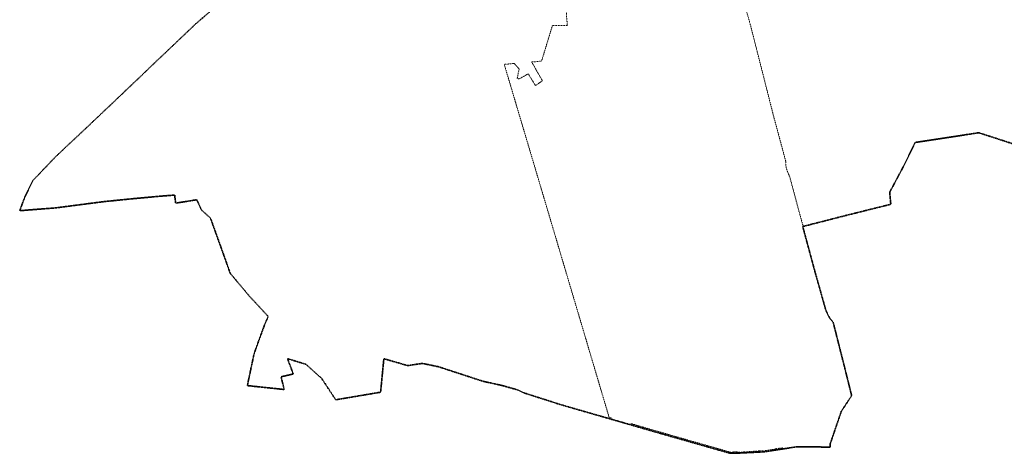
# Model space of a CAD drawing. Header units: metres. Extents: x 8440716 to 8446743, y 5883760 to 5887966.
# Tile 1 of 256: x 8440716 to 8444045, y 5883760 to 5885225. Entities that reach past the tile are written whole.
import ezdxf

# ---------------------------------------------------------------- set-up
doc = ezdxf.new("R2010")
doc.units = ezdxf.units.M
doc.header["$MEASUREMENT"] = 0
doc.linetypes.add('0.5_0.5', pattern=[1, 0.5, -0.5])
doc.linetypes.add('1.5_1.0', pattern=[2.5, 1.5, -1])
doc.layers.add('216-obręb ewidencyjny', color=253, linetype='CONTINUOUS')
doc.layers.add('218-kontur użytku gruntowego', color=253, linetype='CONTINUOUS')

msp = doc.modelspace()

# ---------------------------------------------------------------- linework, layer by layer
at = {"layer": '216-obręb ewidencyjny', "color": 253, "linetype": '1.5_1.0', "lineweight": 35, "flags": 128}
msp.add_lwpolyline([(8441028.68, 5884942.11), (8440936.55, 5884855.07), (8440835.74, 5884760.41), (8440829.11, 5884753.45), (8440759.84, 5884680.64), (8440733.61, 5884626.88), (8440715.78, 5884579.58), (8440720.22, 5884579.92), (8440723.56, 5884580.18), (8440749.71, 5884582.2), (8440769.68, 5884583.75), (8440788.74, 5884585.22), (8440807.81, 5884586.7), (8440826.87, 5884588.17), (8440838, 5884589.03), (8440845.81, 5884590.04), (8440864.66, 5884592.49), (8440883.5, 5884594.94), (8440902.34, 5884597.38), (8440921.17, 5884599.82), (8440940.01, 5884602.27), (8440959.85, 5884604.84), (8440974.54, 5884606.75), (8440996.68, 5884609.62), (8441002.58, 5884610.39), (8441011.53, 5884611.28), (8441095.15, 5884619.64), (8441155.22, 5884625.15), (8441192.9, 5884628.61), (8441220.79, 5884630.81), (8441231.88, 5884631.68), (8441239.78, 5884632.3), (8441239.92, 5884631.14), (8441240.54, 5884625.8), (8441242.98, 5884604.95), (8441279.92, 5884610.9), (8441280.84, 5884611.05), (8441314.62, 5884616.49), (8441324.35, 5884594.98), (8441326.25, 5884590.79), (8441330.28, 5884581.88), (8441360.83, 5884554.56), (8441428.01, 5884367.38), (8441495.06, 5884287.83), (8441556.05, 5884222.31), (8441542.97, 5884192.3), (8441508.41, 5884096.75), (8441487.17, 5883996.98), (8441486.34, 5883988.56), (8441610.2, 5883975.46), (8441607.65, 5883985.59), (8441604.3, 5883998.91), (8441599.43, 5884018.26), (8441632.41, 5884025.94), (8441633.4, 5884026.17), (8441637.3, 5884027.08), (8441640.65, 5884027.86), (8441636.48, 5884039.05), (8441625.77, 5884067.77), (8441621.34, 5884079.64), (8441684.08, 5884060.44), (8441736.89, 5884012.71), (8441784.29, 5883940.74), (8441936, 5883966.35), (8441937.31, 5883979.75), (8441945.67, 5884065.59), (8441947.03, 5884079.59), (8441966.25, 5884073.96), (8441969.58, 5884072.98), (8442016.64, 5884059.32), (8442027.43, 5884056.19), (8442065.18, 5884061.92), (8442076.73, 5884063.68), (8442130.64, 5884052.67), (8442131.42, 5884052.51), (8442179.65, 5884036.73), (8442282.16, 5884003.2), (8442345.46, 5883989.35), (8442347.7, 5883988.72), (8442364.7, 5883983.93), (8442399.77, 5883974.05), (8442419.01, 5883964.6), (8442545.15, 5883924.23), (8442710.04, 5883876.74), (8442716.11, 5883874.99), (8442780.8, 5883856.36), (8442917.62, 5883816.95), (8443113.85, 5883761.08), (8443134.79, 5883760), (8443232.58, 5883764.93), (8443292.03, 5883774.1), (8443344.73, 5883782.22), (8443456.51, 5883780.87), (8443456.38, 5883792.68), (8443461.85, 5883808.72), (8443470.28, 5883833.44), (8443478.75, 5883858.3), (8443488.12, 5883885.77), (8443493.5, 5883901.54), (8443505.64, 5883919.91), (8443528.63, 5883954.76), (8443527.04, 5883961.12), (8443507.14, 5884040.72), (8443505.36, 5884048.02), (8443501.67, 5884062.4), (8443498.93, 5884073.31), (8443496.14, 5884084.21), (8443489.63, 5884109.89), (8443484.71, 5884129.28), (8443482.73, 5884137.13), (8443479.8, 5884148.67), (8443474.63, 5884169.03), (8443466.05, 5884202.95), (8443454.97, 5884215.77), (8443446.26, 5884232.17), (8443440.59, 5884245.75), (8443406.03, 5884368.15), (8443363.23, 5884525.93), (8443364.73, 5884526.31), (8443378.75, 5884529.91), (8443379.7, 5884530.16), (8443382.59, 5884530.9), (8443427.77, 5884542.54), (8443476.19, 5884555.02), (8443493.36, 5884559.44), (8443495.57, 5884559.99), (8443514.96, 5884564.82), (8443534.38, 5884569.65), (8443553.79, 5884574.49), (8443573.19, 5884579.32), (8443592.59, 5884584.15), (8443612, 5884588.99), (8443631.41, 5884593.82), (8443661.1, 5884601.22), (8443657.61, 5884636.41), (8443657.11, 5884641.55), (8443700.28, 5884722.58), (8443704.65, 5884730.83), (8443743.14, 5884809.91), (8443958.52, 5884842.73), (8443968.6, 5884839.47), (8444087.7, 5884800.92), (8444094.49, 5884798.76), (8444173.09, 5884773.59), (8444277.17, 5884741.47), (8444285.26, 5884738.96), (8444369.03, 5884662.82), (8444437.67, 5884600.52), (8444448.56, 5884590.64), (8444464.16, 5884576.48), (8444483.23, 5884555.16), (8444521.08, 5884512.65), (8444544.83, 5884486), (8444555.93, 5884473.87), (8444599.28, 5884484.9), (8444623.89, 5884491.2), (8444649.59, 5884497.78), (8444664.09, 5884501.46), (8444704.06, 5884511.86), (8444750.05, 5884523.67), (8444778.18, 5884530.8), (8444804.48, 5884537.56), (8444826.71, 5884543.14), (8444891.49, 5884559.38), (8444910.44, 5884564.13), (8444929.36, 5884568.87), (8444948.71, 5884573.72), (8444981.13, 5884581.99), (8445005.56, 5884588.21), (8445049.21, 5884599.39), (8445068.65, 5884604.35), (8445088.27, 5884609.36), (8445104.56, 5884613.52), (8445143.68, 5884623.49), (8445188.31, 5884435.34), (8445200.2, 5884384.42), (8445201.1, 5884380.52), (8445223.68, 5884284.14), (8445279.72, 5884034.28), (8445288.61, 5884032.83), (8445310.4, 5884029.25), (8445334.3, 5884025.31), (8445386.87, 5884016.56), (8445420.48, 5884011.12), (8445429.73, 5884009.58), (8445590.41, 5883982.64), (8445763.22, 5883953.28), (8445860.16, 5883980.34), (8445876.05, 5883984.78), (8445975.91, 5884012.7), (8446103.53, 5884048.64), (8446114.66, 5884011.73), (8446119.79, 5883994.67), (8446129.21, 5883963.28), (8446149.3, 5883900.84), (8446182.3, 5883908.52), (8446206.67, 5883914.19), (8446231.03, 5883919.84), (8446255.38, 5883925.5), (8446265.28, 5883927.78), (8446279.4, 5883932.44), (8446314.61, 5883944.02), (8446349.68, 5883955.55), (8446376.38, 5883962.94), (8446407.97, 5883971.67), (8446433.47, 5883978.76), (8446441.7, 5883980.99), (8446473.14, 5883989.68), (8446476.85, 5883990.71), (8446505.92, 5883998.77), (8446515.52, 5884073.32), (8446516.99, 5884084.72), (8446517.79, 5884090.97), (8446518.87, 5884099.39), (8446523.99, 5884139.2), (8446524.8, 5884145.5), (8446526.34, 5884157.39), (8446529.23, 5884179.94), (8446532.2, 5884203), (8446532.55, 5884205.79), (8446535.23, 5884226.24), (8446538.3, 5884249.61), (8446541.24, 5884271.91), (8446544.5, 5884296.69), (8446547.62, 5884320.49), (8446550.62, 5884343.29), (8446552.77, 5884359.65), (8446556.45, 5884387.91), (8446562.64, 5884435.52), (8446564.83, 5884452.37), (8446567.02, 5884469.22), (8446567.99, 5884476.67), (8446568.96, 5884484.1), (8446579.73, 5884566.9), (8446586.22, 5884616.78), (8446592.53, 5884665.37), (8446596.2, 5884693.54), (8446600.09, 5884723.49), (8446603.32, 5884748.28), (8446606.31, 5884771.29), (8446611.29, 5884810.26), (8446612.81, 5884822.17), (8446620.23, 5884880.06), (8446623.66, 5884906.82), (8446627.01, 5884933.1), (8446632.08, 5884972.77), (8446635.86, 5885002.32), (8446639.44, 5885030.27), (8446643.06, 5885058.52), (8446644.85, 5885072.45), (8446645.84, 5885080.23), (8446646.76, 5885087.07), (8446648.76, 5885101.98), (8446650.75, 5885116.89), (8446650.88, 5885117.88), (8446654.86, 5885147.6), (8446655.6, 5885153.17), (8446658.57, 5885175.34), (8446662.55, 5885205.07), (8446666.66, 5885235.78), (8446670.05, 5885261.05), (8446670.57, 5885265.01), (8446674.48, 5885294.23), (8446678.43, 5885323.76), (8446681.8, 5885348.98), (8446682.41, 5885353.43), (8446682.81, 5885356.4), (8446686.5, 5885383.63), (8446690.69, 5885414.62), (8446695.22, 5885447.96), (8446699.44, 5885479.04), (8446700.64, 5885487.94), (8446702.23, 5885499.62), (8446704.98, 5885519.91), (8446705.39, 5885522.88), (8446707.53, 5885540.15), (8446709.49, 5885556.02), (8446710.79, 5885566.44), (8446711.83, 5885574.88), (8446714.24, 5885594.23), (8446719.69, 5885638.29), (8446722.32, 5885659.42), (8446724.72, 5885678.77), (8446726.85, 5885695.98), (8446729.85, 5885720.15), (8446731.28, 5885731.26), (8446733.68, 5885749.91), (8446734.82, 5885758.85), (8446740.63, 5885803.98), (8446741.64, 5885811.92), (8446742.8, 5885820.84), (8446743.18, 5885823.82), (8446730.16, 5885825.91), (8446719.59, 5885827.37), (8446661.89, 5885835.35), (8446473.81, 5885862.76), (8446246.21, 5885895.38), (8446094.96, 5885917.06), (8446094.14, 5885917.22), (8446083.87, 5885918.65), (8446018.04, 5885926.53), (8446003.63, 5885928.33), (8445909.32, 5885941.79), (8445870.11, 5885942.51), (8445807.67, 5885939.24), (8445797.24, 5885937.4), (8445780.19, 5885934.62), (8445765.52, 5885930.82), (8445759.53, 5885929.53), (8445753.22, 5885928.56), (8445740.07, 5885927.9), (8445671.79, 5885927.73), (8445672.77, 5885884.72), (8445687.11, 5885852.56), (8445663.54, 5885812.87), (8445649.34, 5885770.13), (8445648.19, 5885755.08), (8445618.62, 5885746.37), (8445617.56, 5885745.93), (8445598.35, 5885738.11), (8445581.53, 5885779.43), (8445572.53, 5885801.51), (8445468.36, 5886057.26), (8445422.33, 5886170.27), (8445408.16, 5886205.05), (8445392.83, 5886242.67), (8445355.19, 5886335.07), (8445267.72, 5886537.24), (8445190.71, 5886720.94), (8445166.82, 5886774.99), (8445155.07, 5886801.58), (8445130.81, 5886856.45), (8445109.96, 5886903.64), (8445000.35, 5887152.08), (8444991.51, 5887172.1), (8444987.45, 5887181.31), (8444978.77, 5887176.77), (8444798.8, 5887082.65), (8444667.01, 5887010.48), (8444649.47, 5887001.59), (8444619.87, 5886986.56), (8444567.96, 5886957.72), (8444448.7, 5886891.38), (8444331.08, 5886828.15), (8444272.27, 5886795.57), (8444098.44, 5886700.08), (8444057.69, 5886678.19), (8444045.24, 5886666.78), (8444031.54, 5886654.2), (8444007.49, 5886641.31), (8443998.67, 5886636.59), (8443934.14, 5886602.03), (8443933.67, 5886602.83), (8443930.35, 5886608.46), (8443923, 5886604.88), (8443744.99, 5886508.83), (8443609.15, 5886431.39), (8443569.75, 5886408.94), (8443549.1, 5886398.04), (8443529.64, 5886387.78), (8443384.37, 5886311.11), (8443368.45, 5886302.71), (8443364.17, 5886300.45), (8443271.59, 5886249.99), (8443182.74, 5886199.89), (8443169.27, 5886192.91), (8442963.51, 5886079.91), (8442952.1, 5886073.66), (8442656.69, 5885912.36), (8442529.19, 5885839.4), (8442445.17, 5885791.33), (8442187.63, 5885653.65), (8442143.12, 5885639.52), (8442086.58, 5885626.49), (8442017.94, 5885621.06), (8441871.31, 5885594.15), (8441830.41, 5885586.65), (8441783.93, 5885558.26), (8441760.96, 5885541.06), (8441743.71, 5885528.15), (8441703.56, 5885497.89), (8441669.45, 5885469.29), (8441628.94, 5885439.45), (8441546.15, 5885387.82), (8441534.92, 5885379.8), (8441493.78, 5885350.63), (8441453.96, 5885322.56), (8441413.59, 5885293.41), (8441372.53, 5885263.56), (8441311.43, 5885211.09), (8441298, 5885198.42), (8441237.66, 5885140.91), (8441171.03, 5885077.93), (8441132.3, 5885040.66)], close=True, dxfattribs=at)
at = {"layer": '218-kontur użytku gruntowego', "color": 3, "linetype": '0.5_0.5', "lineweight": 18, "flags": 128}
for points in [[(8442554.11, 5885369.88), (8442567.35, 5885204.82)], [(8443184.78, 5885213), (8443170.91, 5885260.45)], [(8442517.13, 5885205.6), (8442480.16, 5885084.6)], [(8442567.35, 5885204.82), (8442517.13, 5885205.6)], [(8443209.6, 5885115.71), (8443184.78, 5885213)], [(8443237.78, 5885004.77), (8443209.6, 5885115.71)], [(8442387.92, 5885076.71), (8442354.05, 5885073.82)], [(8442354.05, 5885073.82), (8442490.72, 5884614.73)], [(8442404.35, 5885058.52), (8442387.92, 5885076.71)], [(8442397.96, 5885026.59), (8442404.35, 5885058.52)], [(8442480.16, 5885084.6), (8442446.7, 5885081.74)], [(8442446.7, 5885081.74), (8442482.87, 5885018.57)], [(8442404.94, 5885024.51), (8442397.96, 5885026.59)], [(8442435.15, 5885042.15), (8442404.94, 5885024.51)], [(8442459.68, 5885001.85), (8442435.15, 5885042.15)], [(8442482.87, 5885018.57), (8442459.68, 5885001.85)], [(8443265.97, 5884893.84), (8443237.78, 5885004.77)], [(8443305.87, 5884746.28), (8443265.97, 5884893.84)], [(8443306.15, 5884730.71), (8443305.87, 5884746.28)], [(8443309.83, 5884716.03), (8443306.15, 5884730.71)], [(8443319.59, 5884692.88), (8443309.83, 5884716.03)], [(8443351.96, 5884572.42), (8443319.59, 5884692.88)], [(8442490.72, 5884614.73), (8442492.45, 5884608.91)], [(8442492.45, 5884608.91), (8442667.17, 5884020.99)], [(8443364.73, 5884526.31), (8443351.96, 5884572.42)], [(8443363.23, 5884525.93), (8443364.73, 5884526.31)], [(8443406.03, 5884368.15), (8443363.23, 5884525.93)], [(8443440.59, 5884245.75), (8443406.03, 5884368.15)], [(8443446.26, 5884232.17), (8443440.59, 5884245.75)], [(8443454.97, 5884215.77), (8443446.26, 5884232.17)], [(8443466.05, 5884202.95), (8443454.97, 5884215.77)], [(8443474.63, 5884169.03), (8443466.05, 5884202.95)], [(8443479.8, 5884148.67), (8443474.63, 5884169.03)], [(8443482.73, 5884137.13), (8443479.8, 5884148.67)], [(8443484.71, 5884129.28), (8443482.73, 5884137.13)], [(8443489.63, 5884109.89), (8443484.71, 5884129.28)], [(8443496.14, 5884084.21), (8443489.63, 5884109.89)], [(8443498.93, 5884073.31), (8443496.14, 5884084.21)], [(8443501.67, 5884062.4), (8443498.93, 5884073.31)], [(8443505.36, 5884048.02), (8443501.67, 5884062.4)], [(8443507.14, 5884040.72), (8443505.36, 5884048.02)], [(8443527.04, 5883961.12), (8443507.14, 5884040.72)], [(8442667.17, 5884020.99), (8442668.32, 5884017.12)], [(8442668.32, 5884017.12), (8442708.82, 5883880.86)], [(8443528.63, 5883954.76), (8443527.04, 5883961.12)], [(8443505.64, 5883919.91), (8443528.63, 5883954.76)], [(8443488.12, 5883885.77), (8443493.5, 5883901.54)], [(8443493.5, 5883901.54), (8443505.64, 5883919.91)], [(8442708.82, 5883880.86), (8442715.92, 5883878.95)], [(8442715.92, 5883878.95), (8442716.11, 5883874.99)], [(8442716.11, 5883874.99), (8442780.8, 5883856.36)], [(8442780.8, 5883856.36), (8442782.09, 5883860.42)], [(8442782.09, 5883860.42), (8442823.11, 5883848.29)], [(8443470.28, 5883833.44), (8443478.75, 5883858.3)], [(8443478.75, 5883858.3), (8443488.12, 5883885.77)], [(8442823.11, 5883848.29), (8442885.51, 5883830.27)], [(8442885.51, 5883830.27), (8442891.83, 5883828.81)], [(8442891.83, 5883828.81), (8442908.5, 5883823.52)], [(8442908.5, 5883823.52), (8442948.72, 5883812.2)], [(8443461.85, 5883808.72), (8443470.28, 5883833.44)], [(8442948.72, 5883812.2), (8442991.21, 5883800.06)], [(8442991.21, 5883800.06), (8443058.62, 5883780.9)], [(8443456.38, 5883792.68), (8443461.85, 5883808.72)], [(8443456.51, 5883780.87), (8443456.38, 5883792.68)], [(8443058.62, 5883780.9), (8443066.01, 5883778.87)], [(8443066.01, 5883778.87), (8443089.16, 5883771.94)], [(8443089.16, 5883771.94), (8443117.13, 5883764.19)], [(8443117.13, 5883764.19), (8443127.92, 5883763.78)], [(8443127.92, 5883763.78), (8443128.6, 5883765.32)], [(8443128.6, 5883765.32), (8443133.37, 5883764.88)], [(8443133.37, 5883764.88), (8443136.57, 5883764.58)], [(8443136.57, 5883764.58), (8443141.99, 5883764.8)], [(8443141.99, 5883764.8), (8443143.56, 5883763.02)], [(8443143.56, 5883763.02), (8443170.55, 5883764.91)], [(8443170.55, 5883764.91), (8443192.1, 5883766.21)], [(8443192.1, 5883766.21), (8443216.43, 5883768.01)], [(8443216.43, 5883768.01), (8443232.8, 5883768.96)], [(8443232.8, 5883768.96), (8443253.41, 5883771.74)], [(8443253.41, 5883771.74), (8443271.53, 5883774.78)], [(8443271.53, 5883774.78), (8443274.71, 5883775.7)], [(8443274.71, 5883775.7), (8443288.34, 5883777.52)], [(8443288.34, 5883777.52), (8443296.21, 5883778.39)], [(8443292.03, 5883774.1), (8443344.73, 5883782.22)], [(8443296.21, 5883778.39), (8443292.03, 5883774.1)], [(8443344.73, 5883782.22), (8443456.51, 5883780.87)]]:
    msp.add_lwpolyline(points, dxfattribs=at)

doc.saveas('drawing.dxf')
